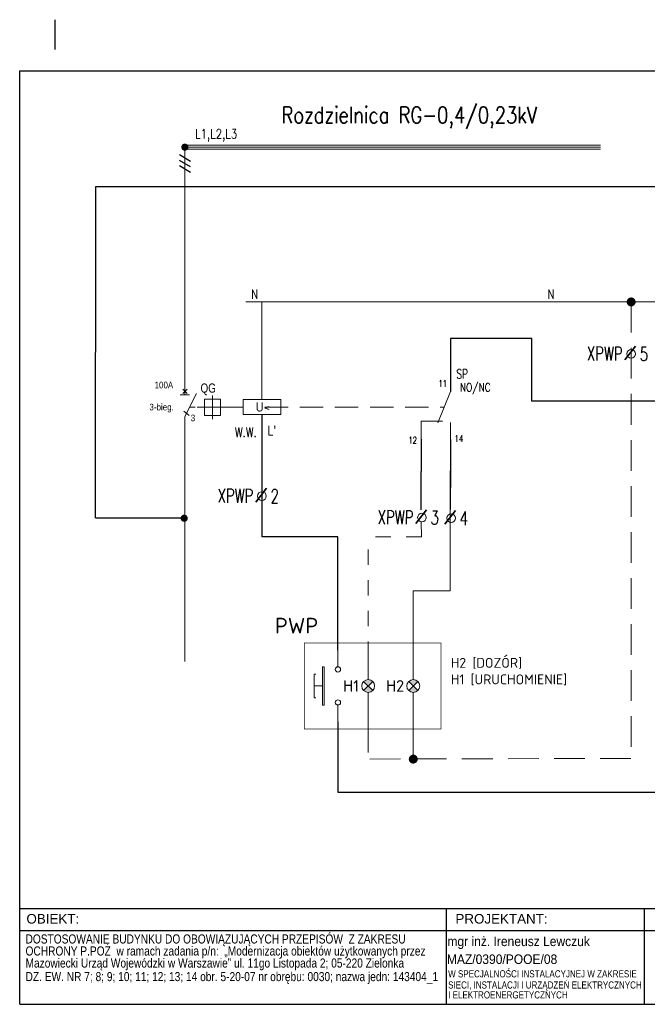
# Model space of a CAD drawing. Header units: millimetres. Extents: x 83969 to 164243, y -22860 to 4849.
# Tile 6 of 116: x 163385 to 163436, y -22860 to -22779. Entities that reach past the tile are written whole.
import ezdxf
from ezdxf.enums import TextEntityAlignment as Align

# ---------------------------------------------------------------- set-up
doc = ezdxf.new("R2010")
doc.units = ezdxf.units.MM
for name, pattern in [('205_aq_3$0$HIDDEN', [0.375, 0.25, -0.125]), ('DASHED', [19.05, 12.7, -6.35]), ('KRESKOWA', [10, 2.5, -2.5, 2.5, -2.5])]:
    doc.linetypes.add(name, pattern=pattern)
doc.layers.get('0').update_dxf_attribs({"color": 251, "lineweight": 0})
for name, color, linetype in [('! GB Przewody', 7, 'Continuous'), ('! GB Zabezpieczenia', 7, 'Continuous'), ('!TABELKA', 7, 'Continuous'), ('2DE_TXTART', 7, 'Continuous'), ('2DE_TXTNUM', 7, 'Continuous'), ('2DE_TXTORD', 7, 'Continuous'), ('aaa_parkingi', 7, 'Continuous'), ('E_opisy', 7, 'Continuous')]:
    doc.layers.add(name, color=color, linetype=linetype)
for name, color, linetype, lineweight in [('2DE_OBJ_Hager', 7, 'Continuous', 18), ('E_linie', 3, 'Continuous', 9), ('E_opisy_typy', 151, 'Continuous', 9), ('EL_linie', 7, 'Continuous', 9), ('EP-IE-ELE2', 6, 'Continuous', 20)]:
    doc.layers.add(name, color=color, linetype=linetype, lineweight=lineweight)
doc.styles.add('Arial', font='arial.ttf')
doc.styles.add('CP_ELATT', font='cp_simplex.shx')
doc.styles.add('E_SIMPLEX', font='SIMPLEX.SHX', dxfattribs={"width": 0.8, "oblique": 15})
doc.styles.add('EL_opisy', font='simplex.shx')
doc.styles.add('Romans', font='romans.shx', dxfattribs={"width": 0.8})
doc.styles.add('ROMANS 0.7', font='romans.shx', dxfattribs={"width": 0.7})

# ---------------------------------------------------------------- blocks, each defined once
blk = doc.blocks.new('ramka A4')
at = {"linetype": 'ByBlock', "ltscale": 10}
blk.add_line((7.46, 199.45), (7.46, 205.66), dxfattribs=at)
for p, q in [((0.08, 0), (0.08, 195)), ((0.08, 195), (287.46, 195)), ((0.08, 20), (287.46, 20)), ((89.13, 20), (89.13, 0)), ((130.5, 20), (130.5, 0)), ((0.08, 15.39), (287.46, 15.39)), ((0.08, 0), (287.46, 0))]:
    blk.add_line(p, q)
at = {"layer": '!TABELKA', "style": 'Arial'}
for s, height, width, p in [('DOSTOSOWANIE BUDYNKU DO OBOWIĄZUJĄCYCH PRZEPISÓW  Z ZAKRESU ', 1.9, 0.8, (1.3, 12.7)), ('mgr inż. Ireneusz Lewczuk', 2, 0.9, (89.41, 12.16)), ('OCHRONY P.POŻ  w ramach zadania p/n:  „Modernizacja obiektów użytkowanych przez ', 1.9, 0.8, (1.3, 10.19)), ('MAZ/0390/POOE/08', 2, 0.9, (89.3, 8.42)), ('Mazowiecki Urząd Wojewódzki w Warszawie” ul. 11go Listopada 2; 05-220 Zielonka ', 1.9, 0.8, (1.3, 7.67)), ('DZ. EW. NR 7; 8; 9; 10; 11; 12; 13; 14 obr. 5-20-07 nr obrębu: 0030; nazwa jedn: 143404_1', 1.9, 0.8, (1.3, 4.84)), ('W SPECJALNOŚCI INSTALACYJNEJ W ZAKRESIE ', 1.5, 0.8, (89.57, 5.62)), ('SIECI, INSTALACJI I URZĄDZEŃ ELEKTRYCZNYCH ', 1.5, 0.8, (89.57, 3.29)), ('I ELEKTROENERGETYCZNYCH', 1.5, 0.8, (89.57, 1.22))]:
    blk.add_text(s, height=height, dxfattribs=dict(at, width=width)).set_placement(p)
at = {"style": 'Arial'}
for s, p in [('OBIEKT:', (1.49, 16.86)), ('PROJEKTANT:', (91.09, 16.86))]:
    blk.add_text(s, height=2, dxfattribs=at).set_placement(p)
blk = doc.blocks.new('E_ZACISK')
blk.add_circle((0, 0), 0.5)
at = {"color": 0, "style": 'E_SIMPLEX', "width": 0.7}
blk.add_attdef('TYP', text='', height=1.6, dxfattribs=at).set_placement((-1, 0), align=Align.MIDDLE_RIGHT)
at = {"color": 0, "style": 'E_SIMPLEX', "flags": 12}
blk.add_attdef('I', text='', height=2, rotation=315, dxfattribs=at).set_placement((0, 0), align=Align.MIDDLE_CENTER)
at = {"color": 0, "style": 'E_SIMPLEX', "width": 0.7}
blk.add_attdef('NR', text='', height=1.6, dxfattribs=at).set_placement((1, 0), align=Align.MIDDLE_LEFT)

msp = doc.modelspace()

# ---------------------------------------------------------------- hatches: boundary and pattern name
h = msp.add_hatch(color=1)
h.dxf.hatch_style = 1
h.paths.add_polyline_path([(163413.625, -22833.643), (163413.997, -22834.015, -0.414214), (163413.252, -22834.015)])
h.paths.add_polyline_path([(163413.625, -22833.643), (163413.252, -22833.271, -0.414214), (163413.997, -22833.271)])
h = msp.add_hatch(color=1)
h.dxf.hatch_style = 1
h.paths.add_polyline_path([(163417.296, -22833.643), (163417.669, -22834.015, -0.414214), (163416.924, -22834.015)])
h.paths.add_polyline_path([(163417.296, -22833.643), (163416.924, -22833.271, -0.414214), (163417.669, -22833.271)])

# ---------------------------------------------------------------- linework, layer by layer
at = {"layer": '! GB Przewody'}
for p, q in [((163391.4, -22792.992), (163391.385, -22819.943)), ((163420.329, -22805.344), (163420.329, -22809.651)), ((163426.965, -22805.344), (163420.329, -22805.344)), ((163404.972, -22811.531), (163404.972, -22821.489)), ((163417.95, -22813.533), (163417.95, -22816.159)), ((163420.329, -22813.572), (163420.329, -22817.473)), ((163417.95, -22819.304), (163417.95, -22816.159)), ((163420.329, -22819.257), (163420.329, -22816.111)), ((163391.4, -22819.943), (163398.692, -22819.943)), ((163411.159, -22821.489), (163404.972, -22821.489)), ((163411.159, -22830.733), (163411.159, -22821.489)), ((163411.159, -22836.553), (163411.159, -22842.302)), ((163411.159, -22842.302), (163441.611, -22842.302))]:
    msp.add_line(p, q, dxfattribs=at)
for points in [[(163460.727, -22792.992), (163423.384, -22792.992), (163391.4, -22792.992)], [(163449.823, -22808.61), (163449.823, -22810.429), (163426.965, -22810.429), (163426.965, -22805.344)]]:
    msp.add_lwpolyline(points, dxfattribs=at)
at = {"layer": '! GB Zabezpieczenia'}
for p, q in [((163398.892, -22809.451), (163398.517, -22809.826)), ((163398.517, -22809.451), (163398.892, -22809.826))]:
    msp.add_line(p, q, dxfattribs=at)
for p, q in [((163398.692, -22792.437), (163398.692, -22789.749)), ((163398.692, -22790.645), (163398.692, -22791.541))]:
    msp.add_line(p, q)
at = {"color": 5, "linetype": '205_aq_3$0$HIDDEN', "lineweight": 9, "ltscale": 10}
for p, q in [((163435.046, -22802.356), (163435.046, -22839.538)), ((163413.625, -22836.553), (163413.625, -22839.6)), ((163413.766, -22839.592), (163435.046, -22839.538))]:
    msp.add_line(p, q, dxfattribs=at)
at = {"color": 0, "lineweight": 9}
for p, q in [((163420.329, -22808.755), (163420.329, -22809.651)), ((163420.329, -22809.651), (163419.306, -22812.209)), ((163419.665, -22812.068), (163417.95, -22812.068)), ((163417.95, -22812.068), (163417.95, -22813.533)), ((163420.329, -22812.177), (163420.329, -22813.572)), ((163411.159, -22837.134), (163411.159, -22840.424))]:
    msp.add_line(p, q, dxfattribs=at)
at = {"linetype": 'DASHED', "ltscale": 0.15}
for p, q in [((163402.202, -22810.936), (163403.43, -22810.938)), ((163405.202, -22810.918), (163419.817, -22810.93))]:
    msp.add_line(p, q, dxfattribs=at)
at = {"color": 1, "linetype": 'KRESKOWA', "lineweight": 9, "ltscale": 0.5}
for p, q in [((163417.957, -22821.502), (163417.95, -22819.304)), ((163413.625, -22831.281), (163413.626, -22821.502)), ((163417.957, -22821.502), (163413.626, -22821.502))]:
    msp.add_line(p, q, dxfattribs=at)
at = {"color": 3, "lineweight": 9}
for p, q in [((163420.305, -22819.202), (163420.305, -22825.881)), ((163420.306, -22825.881), (163417.296, -22825.881)), ((163417.296, -22825.901), (163417.296, -22830.733))]:
    msp.add_line(p, q, dxfattribs=at)
at = {"color": 1, "lineweight": 9}
for p, q in [((163411.159, -22830.733), (163411.159, -22832.15)), ((163413.625, -22830.733), (163413.625, -22833.116)), ((163417.296, -22830.733), (163417.296, -22833.116)), ((163413.625, -22836.553), (163413.625, -22834.169)), ((163417.296, -22836.553), (163417.296, -22834.169)), ((163411.159, -22836.553), (163411.159, -22835.136))]:
    msp.add_line(p, q, dxfattribs=at)
at = {"const_width": 0.291}
msp.add_lwpolyline([(163398.838, -22789.749, -1), (163398.546, -22789.749, -1)], format="xyb", close=True, dxfattribs=at)
at = {"color": 1, "lineweight": 9}
for points in [[(163432.549, -22789.9), (163398.692, -22789.9), (163398.692, -22789.599), (163432.549, -22789.599)], [(163398.692, -22789.749), (163432.549, -22789.749)], [(163409.214, -22832.682), (163409.214, -22834.604)], [(163409.214, -22832.682), (163409.363, -22832.682)], [(163409.916, -22833.643), (163409.214, -22833.643)], [(163413.997, -22834.015), (163413.252, -22833.271)], [(163413.252, -22834.015), (163413.997, -22833.271)], [(163417.669, -22834.015), (163416.924, -22833.271)], [(163416.924, -22834.015), (163417.669, -22833.271)], [(163409.214, -22834.604), (163409.363, -22834.604)]]:
    msp.add_lwpolyline(points, dxfattribs=at)
at = {"color": 5, "lineweight": 9, "const_width": 0.364}
for points in [[(163434.863, -22802.356, 1), (163435.227, -22802.356, 1)], [(163417.114, -22839.6, -1), (163417.478, -22839.6, -1)]]:
    msp.add_lwpolyline(points, format="xyb", close=True, dxfattribs=at)
at = {"color": 1, "lineweight": 9}
for points in [[(163406.514, -22810.296), (163403.43, -22810.296), (163403.43, -22811.531), (163406.514, -22811.531)], [(163410.041, -22832.078), (163410.041, -22835.208), (163409.916, -22835.208), (163409.916, -22832.078)]]:
    msp.add_lwpolyline(points, close=True, dxfattribs=at)
at = {"color": 1, "lineweight": 9, "const_width": 0.291}
msp.add_lwpolyline([(163398.492, -22819.977, 1), (163398.784, -22819.977, 1)], format="xyb", close=True, dxfattribs=at)
at = {"color": 5, "linetype": '205_aq_3$0$HIDDEN', "lineweight": 9, "ltscale": 10}
msp.add_lwpolyline([(163417.296, -22836.553), (163417.296, -22838.811), (163417.296, -22839.6)], dxfattribs=at)
at = {"color": 1}
for centre, radius in [((163411.159, -22832.294), 0.217), ((163413.625, -22833.643), 0.527), ((163417.296, -22833.643), 0.527), ((163411.159, -22834.991), 0.217)]:
    msp.add_circle(centre, radius, dxfattribs=at)
at = {"layer": '2DE_OBJ_Hager'}
for p, q in [((163398.692, -22809.921), (163398.692, -22808.686)), ((163398.692, -22811.686), (163399.63, -22809.811)), ((163399.067, -22809.921), (163398.317, -22809.921)), ((163400.942, -22810.276), (163400.942, -22809.976)), ((163400.942, -22810.276), (163400.942, -22811.596)), ((163399.039, -22811.615), (163398.597, -22811.255)), ((163399.532, -22810.936), (163399.067, -22810.936)), ((163400.282, -22810.936), (163399.682, -22810.936)), ((163401.602, -22810.936), (163400.282, -22810.936)), ((163402.202, -22810.936), (163401.602, -22810.936)), ((163398.692, -22812.061), (163398.692, -22811.686)), ((163398.692, -22813.186), (163398.692, -22812.061)), ((163400.942, -22811.896), (163400.942, -22811.596))]:
    msp.add_line(p, q, dxfattribs=at)
msp.add_lwpolyline([(163401.602, -22811.596), (163400.282, -22811.596), (163400.282, -22810.276), (163401.602, -22810.276)], close=True, dxfattribs=at)
at = {"layer": 'aaa_parkingi', "linetype": '205_aq_3$0$HIDDEN', "ltscale": 5, "const_width": 0.056}
msp.add_lwpolyline([(163408.432, -22830.129), (163419.55, -22830.129), (163419.55, -22837.134), (163408.432, -22837.134)], close=True, dxfattribs=at)
at = {"layer": 'E_linie', "color": 5, "lineweight": 9}
for p, q in [((163403.661, -22802.36), (163410.928, -22802.36)), ((163404.972, -22810.296), (163404.972, -22802.36)), ((163444.493, -22802.356), (163410.928, -22802.357))]:
    msp.add_line(p, q, dxfattribs=at)
at = {"layer": 'E_linie', "color": 1}
msp.add_lwpolyline([(163432.549, -22789.749), (163398.692, -22789.749)], dxfattribs=at)
at = {"layer": 'E_linie', "color": 1, "lineweight": 9}
msp.add_lwpolyline([(163398.692, -22809.041), (163398.692, -22791.767)], dxfattribs=at)
at = {"layer": 'E_opisy'}
for p, q in [((163399.14, -22790.904), (163398.244, -22790.387)), ((163399.14, -22791.352), (163398.244, -22790.835)), ((163399.14, -22791.8), (163398.244, -22791.283))]:
    msp.add_line(p, q, dxfattribs=at)
at = {"layer": 'EL_linie', "color": 1, "lineweight": 9}
msp.add_lwpolyline([(163398.692, -22831.641), (163398.692, -22831.641), (163398.692, -22813.073)], dxfattribs=at)

# ---------------------------------------------------------------- block references
at = {"layer": '!TABELKA', "xscale": 0.3900000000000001, "yscale": 0.3900000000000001, "zscale": 0.3900000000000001}
msp.add_blockref('ramka A4', (163385.207, -22859.574), dxfattribs=at)
at = {"layer": 'EP-IE-ELE2', "color": 7}
ref = msp.add_blockref('E_ZACISK', (163435.046, -22806.587), dxfattribs=dict(at, xscale=0.7040000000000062, yscale=0.7040000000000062, zscale=0.7040000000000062, rotation=359.4580054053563))
ref.add_attrib('NR', '5', dxfattribs={"layer": '0', "color": 0, "height": 1.126, "rotation": 359.53065, "style": 'E_SIMPLEX', "width": 0.699984}).set_placement((163435.75, -22806.593), align=Align.MIDDLE_LEFT)
ref.add_attrib('TYP', 'XPWP', dxfattribs={"layer": '0', "color": 0, "height": 1.1264, "rotation": 359.53065, "style": 'E_SIMPLEX', "width": 0.699984}).set_placement((163434.342, -22806.581), align=Align.MIDDLE_RIGHT)
ref.add_attrib('I', 'I', dxfattribs={"layer": '0', "color": 0, "height": 1.41, "rotation": 314.45163, "style": 'E_SIMPLEX', "oblique": 351.78226, "width": 0.997272}).set_placement((163435.046, -22806.587), align=Align.MIDDLE_CENTER)
ref = msp.add_blockref('E_ZACISK', (163404.972, -22818.169), dxfattribs=dict(at, xscale=0.7040000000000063, yscale=0.7040000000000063, zscale=0.7040000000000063, rotation=359.4580054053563))
ref.add_attrib('NR', '2', dxfattribs={"layer": '0', "color": 0, "height": 1.126, "rotation": 359.53065, "style": 'E_SIMPLEX', "width": 0.699984}).set_placement((163405.676, -22818.175), align=Align.MIDDLE_LEFT)
ref.add_attrib('TYP', 'XPWP', dxfattribs={"layer": '0', "color": 0, "height": 1.1264, "rotation": 359.53065, "style": 'E_SIMPLEX', "width": 0.699984}).set_placement((163404.268, -22818.163), align=Align.MIDDLE_RIGHT)
ref.add_attrib('I', 'I', dxfattribs={"layer": '0', "color": 0, "height": 1.41, "rotation": 314.45163, "style": 'E_SIMPLEX', "oblique": 351.78226, "width": 0.997272}).set_placement((163404.972, -22818.169), align=Align.MIDDLE_CENTER)
ref = msp.add_blockref('E_ZACISK', (163418.007, -22819.919), dxfattribs=dict(at, xscale=0.7040000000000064, yscale=0.7040000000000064, zscale=0.7040000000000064, rotation=359.4580054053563))
ref.add_attrib('NR', '3', dxfattribs={"layer": '0', "color": 0, "height": 1.126, "rotation": 359.53065, "style": 'E_SIMPLEX', "width": 0.699984}).set_placement((163418.711, -22819.924), align=Align.MIDDLE_LEFT)
ref.add_attrib('TYP', 'XPWP', dxfattribs={"layer": '0', "color": 0, "height": 1.1264, "rotation": 359.53065, "style": 'E_SIMPLEX', "width": 0.699984}).set_placement((163417.303, -22819.913), align=Align.MIDDLE_RIGHT)
ref.add_attrib('I', 'I', dxfattribs={"layer": '0', "color": 0, "height": 1.41, "rotation": 314.45163, "style": 'E_SIMPLEX', "oblique": 351.78226, "width": 0.997272}).set_placement((163418.007, -22819.919), align=Align.MIDDLE_CENTER)
ref = msp.add_blockref('E_ZACISK', (163420.378, -22819.977), dxfattribs=dict(at, xscale=0.7040000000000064, yscale=0.7040000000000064, zscale=0.7040000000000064, rotation=359.4580054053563))
ref.add_attrib('NR', '4', dxfattribs={"layer": '0', "color": 0, "height": 1.126, "rotation": 359.53065, "style": 'E_SIMPLEX', "width": 0.699984}).set_placement((163421.082, -22819.983), align=Align.MIDDLE_LEFT)
ref.add_attrib('I', 'I', dxfattribs={"layer": '0', "color": 0, "height": 1.41, "rotation": 314.45163, "style": 'E_SIMPLEX', "oblique": 351.78226, "width": 0.997272}).set_placement((163420.378, -22819.977), align=Align.MIDDLE_CENTER)

# ---------------------------------------------------------------- texts
at = {"color": 0, "lineweight": 9, "style": 'ROMANS 0.7', "width": 0.7}
for s, p in [('11', (163420.041, -22809.007)), ('12', (163417.596, -22813.619)), ('14', (163421.362, -22813.487))]:
    msp.add_text(s, height=0.5484, dxfattribs=at).set_placement(p, align=Align.MIDDLE_RIGHT)
at = {"layer": '2DE_TXTART', "style": 'CP_ELATT', "width": 0.9}
msp.add_text('100A', height=0.54, dxfattribs=at).set_placement((163396.227, -22809.395))
at = {"layer": '2DE_TXTNUM', "style": 'CP_ELATT', "width": 0.8}
msp.add_text('QG', height=0.75, dxfattribs=at).set_placement((163401.219, -22809.75), align=Align.RIGHT)
at = {"layer": '2DE_TXTORD', "style": 'CP_ELATT', "width": 0.9}
for s, p in [('3-bieg.', (163395.806, -22811.195)), ('3', (163399.168, -22812.076))]:
    msp.add_text(s, height=0.54, dxfattribs=at).set_placement(p)
at = {"layer": 'E_opisy', "color": 7, "style": 'EL_opisy', "width": 0.8}
for s, height, p in [('Rozdzielnica RG-0,4/0,23kV', 1.344, (163427.389, -22787.131)), ('NO/NC', 0.672, (163423.604, -22809.318)), ('W.W.', 0.7616, (163404.552, -22812.98))]:
    msp.add_text(s, height=height, dxfattribs=at).set_placement(p, align=Align.MIDDLE_RIGHT)
at = {"layer": 'E_opisy', "color": 1, "style": 'EL_opisy'}
for s, insert, char_height, width, attachment_point in [('{\\fISOCPEUR|b0|i0|c238|p34;U<}', (163404.456, -22810.535), 0.7616, 1.10251, 1), ('{\\fISOCPEUR|b0|i0|c238|p34;H2 [DOZÓR]\\PH1 [URUCHOMIENIE]}', (163420.353, -22831.352), 0.8092, 16.58475, 1), ('{\\fISOCPEUR|b0|i0|c238|p34;H1}', (163412.881, -22834.117), 0.952, 0.9792, 9), ('{\\fISOCPEUR|b0|i0|c238|p34;H2}', (163416.552, -22834.117), 0.952, 0.9792, 9)]:
    msp.add_mtext(s, dxfattribs=dict(at, insert=insert, char_height=char_height, width=width, attachment_point=attachment_point))
at = {"layer": 'E_opisy', "color": 1, "insert": (163406.021, -22828.089), "char_height": 1.28, "width": 4.27947, "attachment_point": 1, "line_spacing_factor": 0.8, "style": 'EL_opisy'}
msp.add_mtext('{\\fISOCPEUR|b0|i0|c238|p34;PWP}', dxfattribs=at)
at = {"layer": 'E_opisy_typy', "color": 7, "style": 'ROMANS 0.7', "width": 0.7}
msp.add_text('SP', height=0.7616, dxfattribs=at).set_placement((163421.752, -22808.22), align=Align.MIDDLE_RIGHT)
at = {"layer": 'E_opisy_typy', "color": 7, "attachment_point": 1, "style": 'Romans'}
for s, insert, char_height, width in [('L1,L2,L3', (163399.534, -22788.281), 0.7616, 0.86315), ('N', (163404.091, -22801.338), 0.762, 0.45696), ('N', (163428.235, -22801.338), 0.762, 0.45696), ("L'", (163405.433, -22812.448), 0.7616, 0.45696)]:
    msp.add_mtext(s, dxfattribs=dict(at, insert=insert, char_height=char_height, width=width))

doc.saveas('drawing.dxf')
